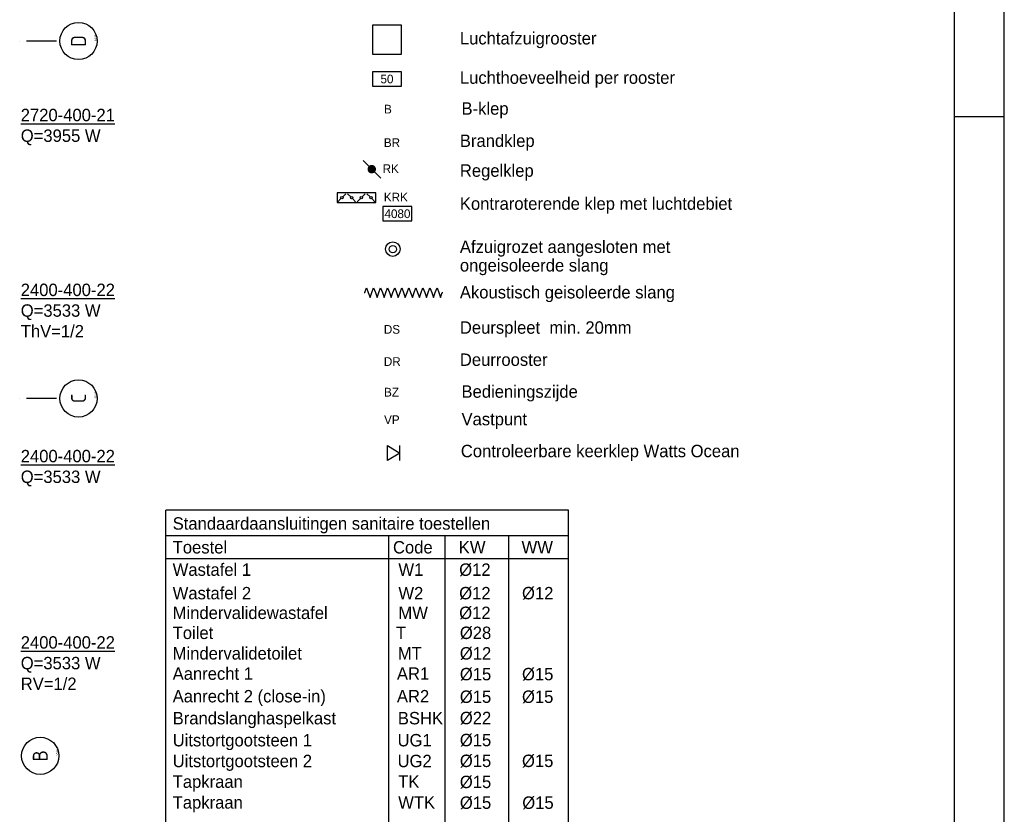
# Model space of a CAD drawing. Extents: x -39327 to 109237, y 358172 to 442272.
# Tile 75 of 96: x 89413 to 109237, y 373814 to 389823. Entities that reach past the tile are written whole.
import ezdxf
from ezdxf.enums import TextEntityAlignment as Align

# ---------------------------------------------------------------- set-up
doc = ezdxf.new("R2010")
doc.units = 0
doc.header["$LTSCALE"] = 100
for name, pattern in [('2322108', [7, 5, -2]), ('2322131', [45, 40, -5]), ('DASHDOT', [9, 6, -1.5, 0, -1.5]), ('LURETOUR', [6, 4, -2])]:
    doc.linetypes.add(name, pattern=pattern)
doc.layers.get('0').update_dxf_attribs({"linetype": 'CONTINUOUS'})
for name, color, linetype in [('00KAD025', 2, 'CONTINUOUS'), ('00KAD070', 5, 'CONTINUOUS'), ('AL$7----_STRAMIEN', 1, 'DASHDOT'), ('ALN-----_BLOCKNAAM', 2, 'CONTINUOUS'), ('WI561---', 1, 'CONTINUOUS'), ('WL561---', 4, 'CONTINUOUS'), ('WL570---_HULPLIJN', 1, 'CONTINUOUS'), ('WL570---_RETOUR', 3, 'CONTINUOUS'), ('WM521---', 1, 'CONTINUOUS'), ('WM570---', 1, 'CONTINUOUS')]:
    doc.layers.add(name, color=color, linetype=linetype)
doc.styles.add('BURO-018', font='BUROFONT.shx', dxfattribs={"height": 180})
doc.styles.add('BURO-025', font='BUROFONT.shx', dxfattribs={"height": 250})
doc.styles.get("Standard").update_dxf_attribs({"font": 'ISOCP'})

# ---------------------------------------------------------------- blocks, each defined once
blk = doc.blocks.new('1010')
at = {"layer": 'AL$7----_STRAMIEN', "color": 7, "linetype": 'CONTINUOUS'}
blk.add_circle((0, 750), 750, dxfattribs=at)
at = {"layer": 'ALN-----_BLOCKNAAM', "linetype": 'CONTINUOUS'}
blk.add_text('1010', height=100, dxfattribs=at).set_placement((0, 0))
blk = doc.blocks.new('CVRINFO2')
at = {"color": 0, "linetype": 'CONTINUOUS', "style": 'BURO-025'}
for tag, p in [('CV_TEXT125', (0, 0)), ('CV_TEXT225', (0, -4.17)), ('CV_TEXT325', (0, -8.33)), ('CV_TEXT425', (0, -12.5))]:
    blk.add_attdef(tag, p, '', height=2.5, dxfattribs=at)
blk = doc.blocks.new('3048311')
at = {"color": 0, "linetype": 'CONTINUOUS'}
for p, q in [((-2.5, 1.5), (0, 0)), ((-2.5, -1.5), (-2.5, 1.5)), ((0, 0), (-2.5, -1.5)), ((0, -1.5), (0, 1.5))]:
    blk.add_line(p, q, dxfattribs=at)
at = {"color": 0, "linetype": 'CONTINUOUS', "style": 'BURO-018', "flags": 1}
blk.add_attdef('CV_MATCODE', (0, 0), '', height=1.8, dxfattribs=at)
blk = doc.blocks.new('LU-ORNAM-12C12C00')
at = {"color": 0, "linetype": 'CONTINUOUS'}
for p, q in [((150, 150), (-150, 150)), ((-150, 150), (-150, -150)), ((150, -150), (150, 150)), ((-150, -150), (150, -150))]:
    blk.add_line(p, q, dxfattribs=at)
blk = doc.blocks.new('LU-ORND')
at = {"color": 0, "linetype": 'CONTINUOUS'}
for p, q in [((-3, 1.5), (-3, -1.5)), ((3, 1.5), (-3, 1.5)), ((3, -1.5), (3, 1.5)), ((-3, -1.5), (3, -1.5))]:
    blk.add_line(p, q, dxfattribs=at)
blk = doc.blocks.new('LU-ORNAM-C8C810')
at = {"color": 0, "linetype": 'CONTINUOUS'}
for radius in [100, 50]:
    blk.add_circle((0, 0), radius, dxfattribs=at)
at = {"color": 0, "linetype": 'CONTINUOUS', "style": 'BURO-018', "flags": 1}
for tag, p in [('LU_ID', (0, 0)), ('LU_DEBIET', (0, -3)), ('LU_FABR', (0, -6)), ('LU_ARTNR', (0, -9))]:
    blk.add_attdef(tag, p, '', height=1.8, dxfattribs=at)
blk = doc.blocks.new('LU-1D-F-C8654')
at = {"color": 0, "linetype": 'CONTINUOUS'}
for p, q in [((-810, 0), (-801, 0)), ((-801, 0), (-764, 100)), ((-764, 100), (-728, 0)), ((-728, 0), (-692, -100)), ((-692, -100), (-655, 0)), ((-655, 0), (-619, 100)), ((-619, 100), (-582, 0)), ((-582, 0), (-546, -100)), ((-546, -100), (-510, 0)), ((-510, 0), (-473, 100)), ((-473, 100), (-437, 0)), ((-437, 0), (-400, -100)), ((-400, -100), (-364, 0)), ((-364, 0), (-328, 100)), ((-328, 100), (-291, 0)), ((-291, 0), (-255, -100)), ((-255, -100), (-218, 0)), ((-218, 0), (-182, 100)), ((-182, 100), (-146, 0)), ((-146, 0), (-109, -100)), ((-109, -100), (-73, 0)), ((-73, 0), (-36, 100)), ((-36, 100), (0, 0)), ((0, 0), (36, -100)), ((36, -100), (73, 0)), ((73, 0), (109, 100)), ((109, 100), (146, 0)), ((146, 0), (182, -100)), ((182, -100), (218, 0)), ((218, 0), (255, 100)), ((255, 100), (291, 0)), ((291, 0), (328, -100)), ((328, -100), (364, 0)), ((364, 0), (400, 100)), ((400, 100), (437, 0)), ((437, 0), (473, -100)), ((473, -100), (510, 0)), ((510, 0), (546, 100)), ((546, 100), (582, 0)), ((582, 0), (619, -100)), ((619, -100), (655, 0)), ((655, 0), (692, 100)), ((692, 100), (728, 0)), ((728, 0), (764, -100)), ((764, -100), (801, 0)), ((801, 0), (810, 0))]:
    blk.add_line(p, q, dxfattribs=at)
at = {"color": 0, "linetype": 'CONTINUOUS', "style": 'BURO-018', "flags": 1}
for tag, p in [('LU_ID', (0, 0)), ('LU_MATCODE', (0, -3)), ('LU_D1', (0, -6)), ('LU_L1', (0, -9)), ('LU_ISOLT', (0, -12)), ('LU_ISOLD', (0, -15)), ('LU_FABR', (0, -18)), ('LU_TYPE', (0, -21)), ('LU_ARTNR', (0, -24))]:
    blk.add_attdef(tag, p, '', height=1.8, dxfattribs=at)
blk = doc.blocks.new('LU-2D-KLC-19064')
at = {"color": 0, "linetype": 'CONTINUOUS'}
for p, q in [((-50, 200), (-50, -200)), ((50, 200), (-50, 200)), ((-9, 159), (-41, 191)), ((9, 141), (41, 109)), ((50, -200), (50, 200)), ((-9, 41), (-41, 9)), ((9, 59), (41, 91)), ((-9, -41), (-41, -9)), ((9, -59), (41, -91)), ((-50, -200), (50, -200)), ((-9, -159), (-41, -191)), ((9, -141), (41, -109))]:
    blk.add_line(p, q, dxfattribs=at)
for centre in [(0, 150), (0, 50), (0, -50), (0, -150)]:
    blk.add_circle(centre, 12.5, dxfattribs=at)

msp = doc.modelspace()

# ---------------------------------------------------------------- linework, layer by layer
at = {"layer": '00KAD025', "linetype": 'CONTINUOUS'}
for p, q in [((109237.4, 358171.9), (109237.4, 442271.9)), ((108237.4, 387871.9), (109237.4, 387871.9))]:
    msp.add_line(p, q, dxfattribs=at)
at = {"layer": '00KAD070', "linetype": 'CONTINUOUS'}
msp.add_line((108237.4, 359171.9), (108237.4, 441271.9), dxfattribs=at)
at = {"layer": 'AL$7----_STRAMIEN', "color": 1}
for p, q in [((90152.4, 389392.8), (70984.2, 389392.8)), ((90152.4, 382192.8), (77713, 382192.8))]:
    msp.add_line(p, q, dxfattribs=at)
at = {"layer": 'WL570---_HULPLIJN', "color": 1, "linetype": 'CONTINUOUS'}
for p, q in [((100464, 379941.7), (92354, 379941.7)), ((92354, 367740), (92354, 379941.7)), ((100464, 367740), (100464, 379941.7)), ((100464, 379424.9), (92354, 379424.9)), ((96841.5, 379424.9), (96841.5, 367740)), ((97973.3, 379424.9), (97973.3, 367740)), ((99252.3, 379424.9), (99252.3, 367740)), ((100464, 378962), (92354, 378962))]:
    msp.add_line(p, q, dxfattribs=at)
at = {"layer": 'WL570---_RETOUR', "color": 1, "linetype": '2322108'}
msp.add_line((96682.2, 386630.6), (96320.3, 386992.6), dxfattribs=at)
msp.add_lwpolyline([(96501.2, 386768.5, 84.5, 84.5, 1), (96501.2, 386854.7, 84.5, 84.5, 1)], format="xyseb", close=True, dxfattribs=at)

# ---------------------------------------------------------------- block references
at = {"layer": 'AL$7----_STRAMIEN'}
ref = msp.add_blockref('1010', (90972.1, 389392.8), dxfattribs=dict(at, xscale=0.5, yscale=0.5, zscale=0.5, rotation=90))
ref.add_attrib('STR-NAAM', 'D', dxfattribs={"color": 3, "linetype": 'CONTINUOUS', "height": 300, "rotation": 90}).set_placement((90597.1, 389392.8), align=Align.MIDDLE)
ref = msp.add_blockref('1010', (90972.1, 382192.8), dxfattribs=dict(at, xscale=0.5, yscale=0.5, zscale=0.5, rotation=90))
ref.add_attrib('STR-NAAM', 'C', dxfattribs={"color": 3, "linetype": 'CONTINUOUS', "height": 300, "rotation": 90}).set_placement((90597.1, 382192.8), align=Align.MIDDLE)
ref = msp.add_blockref('1010', (90201, 374992.8), dxfattribs=dict(at, xscale=0.5, yscale=0.5, zscale=0.5, rotation=90))
ref.add_attrib('STR-NAAM', 'B', dxfattribs={"color": 3, "linetype": 'CONTINUOUS', "height": 300, "rotation": 90}).set_placement((89826, 374992.8), align=Align.MIDDLE)
at = {"layer": 'WI561---'}
ref = msp.add_blockref('CVRINFO2', (89434.3, 387778), dxfattribs=dict(at, xscale=100, yscale=100, zscale=100))
ref.add_attrib('CV_TEXT125', '%%u2720-400-21', (89434.3, 387778), dxfattribs={"layer": '0', "color": 2, "linetype": 'CONTINUOUS', "height": 250, "style": 'BURO-025'})
ref.add_attrib('CV_TEXT225', 'Q=3955 W', (89434.3, 387361.4), dxfattribs={"layer": '0', "color": 2, "linetype": 'CONTINUOUS', "height": 250, "style": 'BURO-025'})
ref = msp.add_blockref('CVRINFO2', (89434.3, 384255.5), dxfattribs=dict(at, xscale=100, yscale=100, zscale=100))
ref.add_attrib('CV_TEXT125', '%%u2400-400-22', (89434.3, 384255.5), dxfattribs={"layer": '0', "color": 2, "linetype": 'CONTINUOUS', "height": 250, "style": 'BURO-025'})
ref.add_attrib('CV_TEXT225', 'Q=3533 W', (89434.3, 383838.8), dxfattribs={"layer": '0', "color": 2, "linetype": 'CONTINUOUS', "height": 250, "style": 'BURO-025'})
ref.add_attrib('CV_TEXT325', 'ThV=1/2', (89434.3, 383422.2), dxfattribs={"layer": '0', "color": 2, "linetype": 'CONTINUOUS', "height": 250, "style": 'BURO-025'})
ref = msp.add_blockref('CVRINFO2', (89434.3, 380906.2), dxfattribs=dict(at, xscale=100, yscale=100, zscale=100))
ref.add_attrib('CV_TEXT125', '%%u2400-400-22', (89434.3, 380906.2), dxfattribs={"layer": '0', "color": 2, "linetype": 'CONTINUOUS', "height": 250, "style": 'BURO-025'})
ref.add_attrib('CV_TEXT225', 'Q=3533 W', (89434.3, 380489.5), dxfattribs={"layer": '0', "color": 2, "linetype": 'CONTINUOUS', "height": 250, "style": 'BURO-025'})
ref = msp.add_blockref('CVRINFO2', (89434.3, 377152.7), dxfattribs=dict(at, xscale=100, yscale=100, zscale=100))
ref.add_attrib('CV_TEXT125', '%%u2400-400-22', (89434.3, 377152.7), dxfattribs={"layer": '0', "color": 2, "linetype": 'CONTINUOUS', "height": 250, "style": 'BURO-025'})
ref.add_attrib('CV_TEXT225', 'Q=3533 W', (89434.3, 376736), dxfattribs={"layer": '0', "color": 2, "linetype": 'CONTINUOUS', "height": 250, "style": 'BURO-025'})
ref.add_attrib('CV_TEXT325', 'RV=1/2', (89434.3, 376319.3), dxfattribs={"layer": '0', "color": 2, "linetype": 'CONTINUOUS', "height": 250, "style": 'BURO-025'})
at = {"layer": 'WL561---', "color": 2, "xscale": 100, "yscale": 100, "zscale": 100}
msp.add_blockref('3048311', (97069.4, 381092.9), dxfattribs=at)
at = {"layer": 'WL570---_RETOUR', "linetype": '2322131', "xscale": 1.95, "yscale": 1.95, "zscale": 1.95}
msp.add_blockref('LU-ORNAM-12C12C00', (96807.7, 389421.3), dxfattribs=at)
at = {"layer": 'WL570---_RETOUR', "linetype": 'CONTINUOUS', "xscale": 1.95, "yscale": 1.95, "zscale": 1.95, "rotation": 90}
msp.add_blockref('LU-2D-KLC-19064', (96192.3, 386235.9), dxfattribs=at)
at = {"layer": 'WL570---_RETOUR', "linetype": 'LURETOUR'}
for name, p, xscale, yscale, zscale in [('LU-ORNAM-C8C810', (96925.4, 385201.2), 1.4625, 1.4625, 1.4625), ('LU-1D-F-C8654', (97141.5, 384324.8), 0.9750000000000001, 0.9750000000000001, 0.9750000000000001)]:
    msp.add_blockref(name, p, dxfattribs=dict(at, xscale=xscale, yscale=yscale, zscale=zscale))
at = {"layer": 'WM570---', "linetype": '2322131'}
ref = msp.add_blockref('LU-ORND', (96807.7, 388628.5), dxfattribs=dict(at, xscale=97.5, yscale=97.5, zscale=97.5))
ref.add_attrib('LU_TEXT1', '50', dxfattribs={"layer": '0', "color": 1, "linetype": 'CONTINUOUS', "height": 175.5, "style": 'BURO-018'}).set_placement((96807.7, 388628.5), align=Align.MIDDLE)
at = {"layer": 'WM570---', "linetype": 'LURETOUR'}
ref = msp.add_blockref('LU-ORND', (97019, 385914), dxfattribs=dict(at, xscale=97.5, yscale=97.5, zscale=97.5))
ref.add_attrib('LU_TEXT1', '4080', dxfattribs={"layer": '0', "color": 1, "linetype": 'CONTINUOUS', "height": 175.5, "style": 'BURO-018'}).set_placement((97019, 385914), align=Align.MIDDLE)

# ---------------------------------------------------------------- texts
at = {"layer": 'WL570---_RETOUR', "color": 1, "linetype": 'CONTINUOUS', "style": 'BURO-018'}
for s, p in [('B', (96749.9, 387933.4)), ('BR', (96745.5, 387259.6)), ('RK', (96721, 386733.4)), ('KRK', (96745.5, 386161.2)), ('DS', (96745.5, 383496.6)), ('DR', (96745.5, 382848.5)), ('BZ', (96749.9, 382231.2)), ('VP', (96749.9, 381675.8))]:
    msp.add_text(s, height=175.5, dxfattribs=at).set_placement(p)
at = {"layer": 'WM521---', "color": 2, "style": 'BURO-025'}
for s, p in [('Luchtafzuigrooster', (98275.8, 389324.1)), ('Luchthoeveelheid per rooster', (98275.8, 388531.2)), ('B-klep', (98308.7, 387908.9)), ('Brandklep', (98275.8, 387259.6)), ('Regelklep', (98275.8, 386658.5)), ('Kontraroterende klep met luchtdebiet', (98275.8, 385992.8)), ('Afzuigrozet aangesloten met ', (98275.8, 385123.8)), ('ongeisoleerde slang', (98275.8, 384749.6)), ('Akoustisch geisoleerde slang', (98275.8, 384207.7)), ('Deurspleet  min. 20mm', (98275.8, 383496.6)), ('Deurrooster', (98275.8, 382848.5)), ('Bedieningszijde', (98308.7, 382206.7)), ('Vastpunt', (98308.7, 381651.3)), ('Controleerbare keerklep Watts Ocean', (98295, 381008.7)), ('Standaardaansluitingen sanitaire toestellen', (92493.2, 379549.1)), ('Toestel', (92493.2, 379069.3)), ('Code', (96928.8, 379069.3)), ('KW', (98253.6, 379069.3)), ('WW', (99518.1, 379069.3)), ('Wastafel 1 ', (92493.2, 378618.8)), ('W1', (97038.1, 378618.8)), ('%%c12', (98262.2, 378618.8)), ('Wastafel 2', (92493.2, 378145.3)), ('W2', (97038.1, 378145.3)), ('%%c12', (98262.2, 378145.3)), ('%%c12', (99526.6, 378145.3)), ('Mindervalidewastafel ', (92493.2, 377748.8)), ('MW', (97038.1, 377748.8)), ('%%c12', (98262.2, 377748.8)), ('Toilet', (92493.2, 377345.9)), ('T', (96988.9, 377345.9)), ('%%c28', (98275.1, 377345.9)), ('Mindervalidetoilet', (92493.2, 376932.9)), ('MT', (97026.3, 376932.9)), ('%%c12', (98275.1, 376932.9)), ('Aanrecht 1', (92493.2, 376524.5)), ('AR1', (97008.2, 376524.5)), ('%%c15', (98275.1, 376514)), ('%%c15', (99526.4, 376514)), ('Aanrecht 2 (close-in)', (92493.2, 376069.2)), ('AR2', (97008.2, 376069.2)), ('%%c15', (98275.1, 376058.7)), ('%%c15', (99526.4, 376058.7)), ('Brandslanghaspelkast', (92493.2, 375626.5)), ('BSHK', (97027.4, 375626.5)), ('%%c22', (98275.1, 375630)), ('Uitstortgootsteen 1', (92493.2, 375182.8)), ('UG1', (97021, 375182.8)), ('%%c15', (98275.1, 375185.7)), ('Uitstortgootsteen 2', (92493.2, 374764)), ('UG2', (97021, 374764)), ('%%c15', (98275.1, 374766.8)), ('%%c15', (99526.4, 374766.8)), ('Tapkraan', (92493.2, 374348)), ('TK', (97033.9, 374348)), ('%%c15', (98275.1, 374342.6)), ('Tapkraan', (92493.2, 373929.2)), ('WTK', (97033.9, 373929.2)), ('%%c15', (98275.1, 373923.8)), ('%%c15', (99532.2, 373923.8))]:
    msp.add_text(s, height=250, dxfattribs=at).set_placement(p)

doc.saveas('drawing.dxf')
